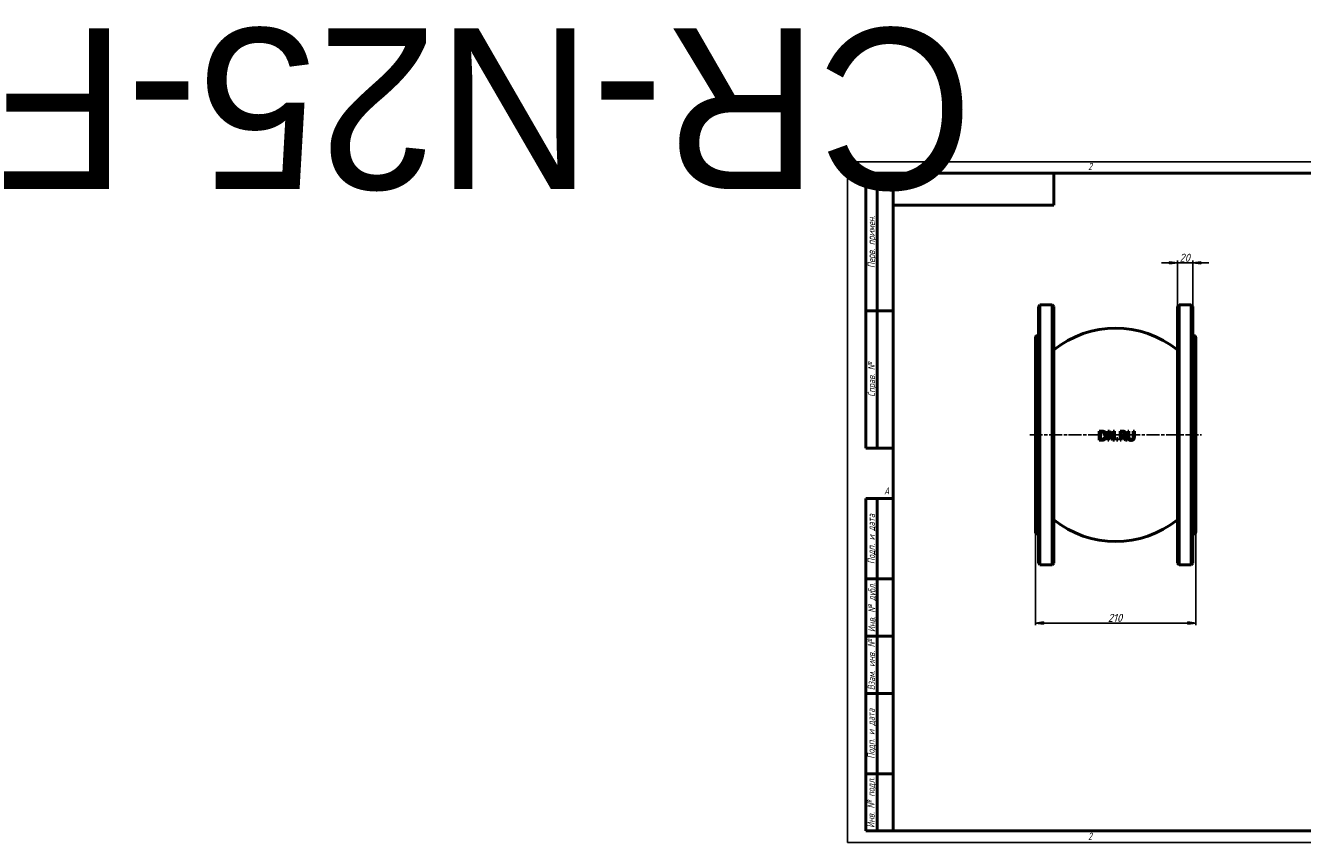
# Model space of a CAD drawing. Header units: millimetres. Extents: x -1076 to 6909, y -208 to 1069.
# Tile 1 of 3: x -1076 to 596, y 0 to 1069. Entities that reach past the tile are written whole.
import ezdxf
from ezdxf.enums import TextEntityAlignment as Align

# ---------------------------------------------------------------- set-up
doc = ezdxf.new("R2018")
doc.units = ezdxf.units.MM
doc.header["$LTSCALE"] = 3
doc.linetypes.add('CHAIN', pattern=[0.7087, 0.4724, -0.0591, 0.1181, -0.0591])
for name, color, linetype, lineweight in [('Видимый контур (ГОСТ)', 7, 'Continuous', 50), ('Кромка (ГОСТ)', 7, 'Continuous', 50), ('Обозначение (ГОСТ)', 7, 'Continuous', 25), ('Осевая линия (ГОСТ)', 7, 'Continuous', 25), ('Размер (ГОСТ)', 7, 'Continuous', 25), ('Эскизная геометрия (ГОСТ)', 7, 'Continuous', 50)]:
    doc.layers.add(name, color=color, linetype=linetype, lineweight=lineweight)
doc.styles.add('Альтернативный текст (ГОСТ)', font='arial.ttf', dxfattribs={"width": 0.8})
doc.styles.add('Обычный текст (ГОСТ)', font='GOST Common Italic.ttf')
doc.dimstyles.new('Обычный (ГОСТ)', dxfattribs={"dimscale": 3, "dimtxt": 3.5, "dimasz": 3.5, "dimexe": 1, "dimexo": 0, "dimgap": 0.5, "dimtad": 1, "dimrnd": 1e-08, "dimtxsty": 'Обычный текст (ГОСТ)', "dimblk": 'Filled-1', "dimcen": 0.09, "dimdle": 15, "dimclrd": 256, "dimclre": 256, "dimclrt": 256, "dimazin": 2, "dimtfac": 0.714286, "dimtdec": 3, "dimtmove": 0, "dimatfit": 3, "dimfxl": 1, "dimtolj": 1, "dimlwd": 25, "dimlwe": 25, "dimarcsym": 0})

# ---------------------------------------------------------------- blocks, each defined once
blk = doc.blocks.new('Рамки ГОСТ - Рамка')
at = {"layer": 'Кромка (ГОСТ)', "lineweight": 25}
for p, q in [((0, 0), (0, 297)), ((0, 297), (420, 297)), ((420, 297), (420, 0)), ((420, 0), (0, 0))]:
    blk.add_line(p, q, dxfattribs=at)
at = {"layer": 'Кромка (ГОСТ)'}
for p, q in [((210, 292), (210, 297)), ((415, 292), (20, 292)), ((20, 292), (20, 5)), ((415, 5), (415, 292)), ((20, 5), (415, 5)), ((210, 5), (210, 0))]:
    blk.add_line(p, q, dxfattribs=at)
at = {"layer": 'Кромка (ГОСТ)', "char_height": 3.17, "attachment_point": 1, "style": 'Альтернативный текст (ГОСТ)'}
for s, insert, width in [('\\fGOST Common|b0|i1;{\\H3.1700;2}', (105, 296.5), 5.2328), ('\\fGOST Common|b0|i1;{\\H3.1700;1}', (315.02, 296.44), 5.2327), ('\\fGOST Common|b0|i1;{\\H3.1700;A}', (16, 155), 5.1335), ('\\fGOST Common|b0|i1;{\\H3.1700;A}', (416, 148.5), 5.0704), ('\\fGOST Common|b0|i1;{\\H3.1700;2}', (104.99, 4.3), 5.2328), ('\\fGOST Common|b0|i1;{\\H3.1700;1}', (315, 4.14), 6.6287), ('\\fGOST Common|b0|i1;{\\H3.1700;Формат А3}', (370, 4.39), 25.2103)]:
    blk.add_mtext(s, dxfattribs=dict(at, insert=insert, width=width))
blk = doc.blocks.new('ГОСТ - Доп. графы 1')
at = {"layer": 'Эскизная геометрия (ГОСТ)'}
for p, q in [((-12, 0), (-12, 145)), ((-12, 145), (0, 145)), ((-7, 145), (-7, 0)), ((-12, 110), (-7, 110)), ((-7, 110), (0, 110)), ((-12, 85), (-7, 85)), ((-7, 85), (0, 85)), ((-12, 60), (-7, 60)), ((-7, 60), (0, 60)), ((-12, 25), (-7, 25)), ((-7, 25), (0, 25)), ((0, 0), (-12, 0))]:
    blk.add_line(p, q, dxfattribs=at)
at = {"layer": 'Обозначение (ГОСТ)', "char_height": 3.17, "attachment_point": 5, "rotation": 90, "style": 'Альтернативный текст (ГОСТ)'}
for s, insert, width in [('\\fGOST Common|b0|i1;{\\H3.1700;Подп. и дата}', (-9.37, 127.41), 34.7679), ('\\fGOST Common|b0|i1;{\\H3.1700;Инв. № дубл.}', (-8.95, 97.55), 24.8438), ('\\fGOST Common|b0|i1;{\\H3.1700;Взам. инв. №}', (-9.58, 72.53), 24.8669), ('\\fGOST Common|b0|i1;{\\H3.1700;Подп. и дата}', (-9.5, 42.47), 35.1486), ('\\fGOST Common|b0|i1;{\\H3.1700;Инв. № подл.}', (-9.5, 12.41), 24.9618)]:
    blk.add_mtext(s, dxfattribs=dict(at, insert=insert, width=width))
at = {"layer": 'Обозначение (ГОСТ)', "lineweight": 30, "flags": 17}
for tag, p in [('Подп._и_дата_2', (-3.53, 127.51)), ('Инв._номер_дубликата', (-3.41, 97.47)), ('Взамен_инв._номера', (-3.46, 72.53)), ('Подп._и_дата_1', (-3.42, 42.35)), ('ИНВЕНТАРНЫЙ_НОМЕР', (-3.33, 12.68))]:
    blk.add_attdef(tag, text='', height=3.17, rotation=90, dxfattribs=at).set_placement(p, align=Align.MIDDLE_CENTER)
blk = doc.blocks.new('ГОСТ - Доп. графы 2')
at = {"layer": 'Эскизная геометрия (ГОСТ)'}
for p, q in [((-12, 0), (-12, 120)), ((-12, 120), (0, 120)), ((-7, 0), (-7, 120)), ((-12, 60), (0, 60)), ((0, 0), (-12, 0))]:
    blk.add_line(p, q, dxfattribs=at)
at = {"layer": 'Обозначение (ГОСТ)', "char_height": 3.17, "attachment_point": 5, "rotation": 90, "style": 'Альтернативный текст (ГОСТ)'}
for s, insert, width in [('\\fGOST Common|b0|i1;{\\H3.1700;Перв. примен.}', (-9.19, 90.05), 60.0143), ('\\fGOST Common|b0|i1;{\\H3.1700;Справ. №}', (-9.1, 30), 59.9357)]:
    blk.add_mtext(s, dxfattribs=dict(at, insert=insert, width=width))
at = {"layer": 'Обозначение (ГОСТ)', "lineweight": 30, "flags": 17}
for tag, p in [('Первичная_применяемость', (-3.65, 90.03)), ('Справочный_номер', (-3.55, 30.02))]:
    blk.add_attdef(tag, text='', height=3.17, rotation=90, dxfattribs=at).set_placement(p, align=Align.MIDDLE_CENTER)
blk = doc.blocks.new('ГОСТ - Доп. графы 3')
at = {"layer": 'Эскизная геометрия (ГОСТ)'}
for p, q in [((0, 0), (70, 0)), ((70, 0), (70, -14)), ((70, -14), (0, -14))]:
    blk.add_line(p, q, dxfattribs=at)
at = {"layer": 'Обозначение (ГОСТ)', "lineweight": 30}
blk.add_attdef('ОБОЗНАЧЕНИЕ', text='', height=5, rotation=180, dxfattribs=at).set_placement((34.94, -6.97), align=Align.MIDDLE_CENTER)
blk = doc.blocks.new('Filled-1')
at = {"color": 0}
for p, q in [((0, 0), (-1, 0.14)), ((-1, 0.14), (-1, -0.14)), ((-1, 0), (0, 0)), ((-1, -0.14), (0, 0))]:
    blk.add_line(p, q, dxfattribs=at)
at = {"color": 0, "flags": 128}
blk.add_lwpolyline([(-1, -0.14), (0, 0), (-1, 0.14), (-1, -0.14)], dxfattribs=at)
at = {"color": 0}
blk.add_solid([(-1, -0.14), (0, 0), (-1, 0.14), (-1, -0.14)], dxfattribs=at)
blk = doc.blocks.new('*D9')
at = {"layer": 'Defpoints', "color": 0, "linetype": 'Continuous', "transparency": 16777216}
for p in [(246, 406.5), (456, 406.5), (456, 287.2)]:
    blk.add_point(p, dxfattribs=at)
at = {"layer": 'Размер (ГОСТ)', "linetype": 'Continuous', "lineweight": 25, "transparency": 16777216}
for p, q in [((246, 406.5), (246, 284.2)), ((456, 406.5), (456, 284.2)), ((256.5, 287.2), (445.5, 287.2))]:
    blk.add_line(p, q, dxfattribs=at)
at = {"layer": 'Размер (ГОСТ)', "linetype": 'Continuous', "lineweight": 25, "transparency": 16777216, "xscale": 10.5, "yscale": 10.5, "zscale": 10.5, "rotation": 180}
blk.add_blockref('Filled-1', (246, 287.2), dxfattribs=at)
at = {"layer": 'Размер (ГОСТ)', "linetype": 'Continuous', "lineweight": 25, "transparency": 16777216, "xscale": 10.5, "yscale": 10.5, "zscale": 10.5}
blk.add_blockref('Filled-1', (456, 287.2), dxfattribs=at)
at = {"layer": 'Размер (ГОСТ)', "linetype": 'Continuous', "lineweight": 25, "transparency": 16777216, "insert": (340.9, 299.2), "char_height": 10.5, "attachment_point": 1, "style": 'Обычный текст (ГОСТ)'}
blk.add_mtext('\\A1;210', dxfattribs=at)
blk = doc.blocks.new('*D10')
at = {"layer": 'Defpoints', "color": 0, "linetype": 'Continuous', "transparency": 16777216}
for p in [(452, 758.6), (432, 701.5), (452, 701.5)]:
    blk.add_point(p, dxfattribs=at)
at = {"layer": 'Размер (ГОСТ)', "linetype": 'Continuous', "lineweight": 25, "transparency": 16777216}
for p, q in [((421.5, 758.6), (411, 758.6)), ((432, 701.5), (432, 761.6)), ((432, 758.6), (452, 758.6)), ((452, 701.5), (452, 761.6)), ((462.5, 758.6), (473, 758.6))]:
    blk.add_line(p, q, dxfattribs=at)
at = {"layer": 'Размер (ГОСТ)', "linetype": 'Continuous', "lineweight": 25, "transparency": 16777216, "xscale": 10.5, "yscale": 10.5, "zscale": 10.5}
blk.add_blockref('Filled-1', (432, 758.6), dxfattribs=at)
at = {"layer": 'Размер (ГОСТ)', "linetype": 'Continuous', "lineweight": 25, "transparency": 16777216, "xscale": 10.5, "yscale": 10.5, "zscale": 10.5, "rotation": 180}
blk.add_blockref('Filled-1', (452, 758.6), dxfattribs=at)
at = {"layer": 'Размер (ГОСТ)', "linetype": 'Continuous', "lineweight": 25, "transparency": 16777216, "insert": (434.6, 770.6), "char_height": 10.5, "attachment_point": 1, "style": 'Обычный текст (ГОСТ)'}
blk.add_mtext('\\A1;20', dxfattribs=at)

msp = doc.modelspace()

# ---------------------------------------------------------------- linework, layer by layer
at = {"layer": 'Видимый контур (ГОСТ)'}
for p, q in [((249.975, 701.5), (251.975, 703.5)), ((251.975, 703.5), (251.975, 363.5)), ((251.975, 703.5), (267.975, 703.5)), ((267.975, 363.5), (267.975, 703.5)), ((269.975, 701.5), (267.975, 703.5)), ((431.975, 701.5), (433.975, 703.5)), ((433.975, 703.5), (433.975, 363.5)), ((433.975, 703.5), (449.975, 703.5)), ((449.975, 363.5), (449.975, 703.5)), ((451.975, 701.5), (449.975, 703.5)), ((249.975, 365.5), (249.975, 701.5)), ((269.975, 701.5), (269.975, 365.5)), ((431.975, 365.5), (431.975, 701.5)), ((451.975, 701.5), (451.975, 365.5)), ((245.975, 406.5), (245.975, 660.5)), ((248.975, 663.5), (249.975, 663.5)), ((451.975, 663.5), (452.975, 663.5)), ((455.975, 660.5), (455.975, 406.5)), ((332.274, 538.444), (329.542, 538.444)), ((329.542, 526.444), (329.542, 538.444)), ((331.137, 537.063), (332.352, 537.063)), ((331.137, 537.063), (331.137, 527.825)), ((343, 538.444), (340.735, 538.444)), ((340.735, 526.444), (340.735, 538.444)), ((342.223, 536.791), (342.223, 526.444)), ((342.223, 536.791), (347.532, 526.444)), ((347.834, 528.943), (343, 538.444)), ((349.321, 538.444), (347.834, 538.444)), ((347.834, 528.943), (347.834, 538.444)), ((349.321, 538.444), (349.321, 526.444)), ((359.843, 538.444), (356.751, 538.444)), ((356.751, 526.444), (356.751, 538.444)), ((358.346, 537.063), (358.346, 532.551)), ((358.346, 537.063), (359.931, 537.063)), ((368.44, 538.444), (366.845, 538.444)), ((366.845, 530.956), (366.845, 538.444)), ((368.44, 538.444), (368.44, 530.956)), ((375.529, 538.444), (373.934, 538.444)), ((373.934, 530.917), (373.934, 538.444)), ((375.529, 538.444), (375.529, 530.956)), ((329.542, 526.444), (332.304, 526.444)), ((332.352, 527.825), (331.137, 527.825)), ((340.735, 526.444), (342.223, 526.444)), ((347.532, 526.444), (349.321, 526.444)), ((353.989, 528.739), (352.064, 528.739)), ((352.064, 526.444), (352.064, 528.739)), ((352.064, 526.444), (353.989, 526.444)), ((353.989, 528.739), (353.989, 526.444)), ((356.751, 526.444), (358.346, 526.444)), ((359.746, 532.551), (358.346, 532.551)), ((358.346, 531.219), (358.346, 526.444)), ((358.346, 531.219), (360.174, 531.219)), ((360.174, 531.219), (363.966, 526.444)), ((366.038, 526.444), (361.769, 531.666)), ((363.966, 526.444), (366.038, 526.444)), ((248.975, 403.5), (249.975, 403.5)), ((451.975, 403.5), (452.975, 403.5)), ((249.975, 365.5), (251.975, 363.5)), ((251.975, 363.5), (267.975, 363.5)), ((269.975, 365.5), (267.975, 363.5)), ((431.975, 365.5), (433.975, 363.5)), ((433.975, 363.5), (449.975, 363.5)), ((451.975, 365.5), (449.975, 363.5))]:
    msp.add_line(p, q, dxfattribs=at)
for centre, radius, start, end in [((350.975, 543.032), 130, 51.458822, 128.541178), ((248.975, 660.5), 3, 90, 180), ((452.975, 660.5), 3, 0, 90), ((350.975, 523.968), 130, 231.458822, 308.541178), ((248.975, 406.5), 3, 180, 270), ((452.975, 406.5), 3, 270, 0)]:
    msp.add_arc(centre, radius, start, end, dxfattribs=at)
for points, knots in [([(336.573, 537.491), (336.01, 537.861), (335.311, 538.126), (333.879, 538.408), (333.01, 538.444), (332.274, 538.444)], [0, 0, 0, 0, 0.203110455, 0.203110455, 0.412637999, 0.412637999, 0.412637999, 0.412637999]), ([(332.352, 537.063), (333.443, 537.063), (334.053, 536.932), (334.817, 536.705), (335.179, 536.546), (335.522, 536.343)], [-0.241228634, -0.241228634, -0.241228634, -0.241228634, -0.120324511, -0.120324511, 0, 0, 0, 0]), ([(335.522, 536.343), (335.84, 536.149), (336.122, 535.912), (336.608, 535.34), (336.801, 535.017), (337.085, 534.341), (337.18, 533.998), (337.312, 533.255), (337.341, 532.852), (337.341, 532.454)], [-0.451828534, -0.451828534, -0.451828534, -0.451828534, -0.33973161, -0.33973161, -0.226240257, -0.226240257, -0.119654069, -0.119654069, 0, 0, 0, 0]), ([(339.004, 532.434), (339.004, 533.008), (338.952, 533.586), (338.681, 534.796), (338.47, 535.265), (338.09, 535.975), (337.842, 536.331), (337.259, 536.974), (336.933, 537.252), (336.573, 537.491)], [0, 0, 0, 0, 0.172273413, 0.172273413, 0.372085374, 0.372085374, 0.60762462, 0.60762462, 0.84201546, 0.84201546, 0.84201546, 0.84201546]), ([(362.897, 537.812), (362.68, 537.952), (362.451, 538.07), (361.946, 538.261), (361.362, 538.444), (359.843, 538.444)], [0, 0, 0, 0, 0.077568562, 0.077568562, 0.162366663, 0.162366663, 0.162366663, 0.162366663]), ([(359.931, 537.063), (360.388, 537.063), (360.815, 537.031), (361.401, 536.884), (361.629, 536.791), (361.837, 536.655)], [-0.181675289, -0.181675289, -0.181675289, -0.181675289, -0.074579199, -0.074579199, 0, 0, 0, 0]), ([(361.769, 531.666), (362.06, 531.774), (362.339, 531.91), (362.851, 532.235), (363.079, 532.419), (363.72, 533.078), (363.916, 533.507), (364.185, 534.19), (364.258, 534.686), (364.258, 535.186)], [0, 0, 0, 0, 0.093420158, 0.093420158, 0.182238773, 0.182238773, 0.369596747, 0.369596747, 0.768119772, 0.768119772, 0.768119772, 0.768119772]), ([(361.837, 536.655), (361.972, 536.563), (362.094, 536.456), (362.197, 536.33), (362.233, 536.287), (362.264, 536.244), (362.292, 536.202), (362.319, 536.161), (362.343, 536.121), (362.364, 536.082), (362.381, 536.05), (362.397, 536.019), (362.411, 535.988), (362.421, 535.966), (362.43, 535.944), (362.439, 535.923), (362.499, 535.777), (362.54, 535.625), (362.564, 535.469), (362.586, 535.335), (362.595, 535.197), (362.595, 535.06)], [-0.161582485, -0.161582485, -0.161582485, -0.161582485, -0.127646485, -0.127646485, -0.127646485, -0.116029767, -0.116029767, -0.116029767, -0.104816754, -0.104816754, -0.104816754, -0.095540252, -0.095540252, -0.095540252, -0.088676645, -0.088676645, -0.088676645, -0.041255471, -0.041255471, -0.041255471, 0, 0, 0, 0]), ([(362.595, 535.06), (362.595, 534.848), (362.581, 534.633), (362.545, 534.423), (362.543, 534.411), (362.541, 534.398), (362.539, 534.385), (362.517, 534.266), (362.49, 534.156), (362.459, 534.056), (362.449, 534.027), (362.44, 533.998), (362.43, 533.971), (362.411, 533.917), (362.39, 533.865), (362.369, 533.817), (362.26, 533.572), (362.109, 533.357), (361.915, 533.173)], [-0.184580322, -0.184580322, -0.184580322, -0.184580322, -0.135647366, -0.135647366, -0.135647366, -0.132676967, -0.132676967, -0.132676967, -0.104657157, -0.104657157, -0.104657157, -0.096422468, -0.096422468, -0.096422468, -0.080443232, -0.080443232, -0.080443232, 0, 0, 0, 0]), ([(364.258, 535.186), (364.258, 535.509), (364.226, 535.837), (364.064, 536.447), (363.95, 536.69), (363.683, 537.098), (363.55, 537.262), (363.246, 537.562), (363.078, 537.695), (362.897, 537.812)], [0, 0, 0, 0, 0.096996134, 0.096996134, 0.189153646, 0.189153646, 0.259856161, 0.259856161, 0.331810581, 0.331810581, 0.331810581, 0.331810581]), ([(332.304, 526.444), (332.998, 526.444), (333.779, 526.477), (334.929, 526.673), (335.654, 526.842), (336.553, 527.407)], [0, 0, 0, 0, 0.210552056, 0.210552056, 0.352029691, 0.352029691, 0.352029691, 0.352029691]), ([(335.668, 528.622), (335.385, 528.424), (335.081, 528.266), (334.58, 528.085), (334.255, 527.982), (333.262, 527.848), (332.801, 527.825), (332.352, 527.825)], [-0.609734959, -0.609734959, -0.609734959, -0.609734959, -0.303201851, -0.303201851, -0.136112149, -0.136112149, 0, 0, 0, 0]), ([(337.341, 532.454), (337.341, 531.849), (337.282, 531.219), (337.027, 530.346), (336.868, 529.914), (336.312, 529.14), (336.014, 528.856), (335.668, 528.622)], [-0.606192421, -0.606192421, -0.606192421, -0.606192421, -0.286963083, -0.286963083, -0.12608363, -0.12608363, 0, 0, 0, 0]), ([(336.553, 527.407), (336.879, 527.622), (337.175, 527.874), (337.717, 528.458), (337.955, 528.786), (338.368, 529.497), (338.617, 530.003), (338.939, 531.254), (339.004, 531.842), (339.004, 532.434)], [0, 0, 0, 0, 0.118086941, 0.118086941, 0.240266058, 0.240266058, 0.365618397, 0.365618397, 0.471459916, 0.471459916, 0.471459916, 0.471459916]), ([(361.915, 533.173), (361.744, 533.003), (361.548, 532.871), (361.254, 532.749), (361.031, 532.661), (360.308, 532.566), (360.025, 532.551), (359.746, 532.551)], [-0.638515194, -0.638515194, -0.638515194, -0.638515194, -0.219226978, -0.219226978, -0.083996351, -0.083996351, 0, 0, 0, 0]), ([(366.845, 530.956), (366.845, 530.294), (366.896, 529.576), (367.128, 528.692), (367.23, 528.379), (367.576, 527.768), (367.768, 527.521), (367.992, 527.3)], [0, 0, 0, 0, 0.198763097, 0.198763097, 0.274126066, 0.274126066, 0.335932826, 0.335932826, 0.335932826, 0.335932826]), ([(367.992, 527.3), (368.193, 527.099), (368.416, 526.926), (368.914, 526.63), (369.185, 526.513), (370.014, 526.252), (370.607, 526.191), (371.182, 526.191)], [0, 0, 0, 0, 0.085987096, 0.085987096, 0.175303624, 0.175303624, 0.350216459, 0.350216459, 0.350216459, 0.350216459]), ([(368.955, 528.535), (368.827, 528.729), (368.726, 528.937), (368.575, 529.381), (368.44, 529.873), (368.44, 530.956)], [0, 0, 0, 0, 0.070276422, 0.070276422, 0.141076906, 0.141076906, 0.141076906, 0.141076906]), ([(371.182, 527.552), (370.76, 527.552), (370.321, 527.605), (369.729, 527.838), (369.541, 527.943), (369.209, 528.207), (369.07, 528.36), (368.955, 528.535)], [0, 0, 0, 0, 0.12810681, 0.12810681, 0.192834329, 0.192834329, 0.255662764, 0.255662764, 0.255662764, 0.255662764]), ([(373.419, 528.535), (373.309, 528.369), (373.177, 528.225), (372.825, 527.942), (372.627, 527.847), (372.077, 527.619), (371.63, 527.552), (371.182, 527.552)], [0, 0, 0, 0, 0.059652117, 0.059652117, 0.136509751, 0.136509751, 0.372557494, 0.372557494, 0.372557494, 0.372557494]), ([(371.182, 526.191), (371.629, 526.191), (372.094, 526.224), (372.795, 526.374), (373.155, 526.474), (373.853, 526.848), (374.131, 527.054), (374.381, 527.3)], [0, 0, 0, 0, 0.135745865, 0.135745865, 0.217364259, 0.217364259, 0.28181905, 0.28181905, 0.28181905, 0.28181905]), ([(373.934, 530.917), (373.934, 530.49), (373.912, 530.017), (373.813, 529.472), (373.772, 529.272), (373.61, 528.86), (373.523, 528.693), (373.419, 528.535)], [0, 0, 0, 0, 0.128219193, 0.128219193, 0.165541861, 0.165541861, 0.193658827, 0.193658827, 0.193658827, 0.193658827]), ([(374.381, 527.3), (374.645, 527.551), (374.86, 527.84), (375.138, 528.383), (375.305, 528.772), (375.499, 529.94), (375.529, 530.457), (375.529, 530.956)], [0, 0, 0, 0, 0.109891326, 0.109891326, 0.183314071, 0.183314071, 0.236964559, 0.236964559, 0.236964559, 0.236964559])]:
    msp.add_open_spline(points, degree=3, knots=knots, dxfattribs=at)
at = {"layer": 'Осевая линия (ГОСТ)', "linetype": 'CHAIN', "ltscale": 11.993792}
msp.add_line((238.475, 533.5), (463.475, 533.5), dxfattribs=at)

# ---------------------------------------------------------------- block references
ref = msp.add_blockref('ГОСТ - Доп. графы 3', (60, 876), dxfattribs=dict(xscale=3, yscale=3, zscale=3))
lines = msp.add_mtext('CR-N25-F', dxfattribs={"layer": 'Обозначение (ГОСТ)', "insert": (164.826, 855.097), "char_height": 210.3745, "attachment_point": 1, "rotation": 180})
ref.add_attrib('ОБОЗНАЧЕНИЕ', '', (164.826, 855.097)).embed_mtext(lines)
at = {"xscale": 3, "yscale": 3, "zscale": 3}
for name, p in [('Рамки ГОСТ - Рамка', (0, 0)), ('ГОСТ - Доп. графы 2', (60, 516)), ('ГОСТ - Доп. графы 1', (60, 15))]:
    msp.add_blockref(name, p, dxfattribs=at)

# ---------------------------------------------------------------- dimensions: what is measured, and where the dimension line sits
at = {"layer": 'Размер (ГОСТ)', "linetype": 'Continuous', "lineweight": 25}
for base, p1, p2, override, picture, middle in [((451.975, 758.624), (431.975, 701.5), (451.975, 701.5), {"dimgap": 0.5, "dimdec": 2, "dimtol": 0, "dimlim": 0, "dimtp": 0, "dimtm": 0, "dimtdec": 3, "dimtofl": 1, "dimatfit": 1}, '*D10', (441.975, 758.624)), ((455.975, 287.195), (245.975, 406.5), (455.975, 406.5), {"dimgap": 0.5, "dimdec": 2, "dimtol": 0, "dimlim": 0, "dimtp": 0, "dimtm": 0, "dimtdec": 3, "dimtofl": 0, "dimatfit": 1}, '*D9', (350.975, 287.195))]:
    dim = msp.add_linear_dim(base=base, p1=p1, p2=p2, angle=180, dimstyle='Обычный (ГОСТ)', override=override, dxfattribs=at)
    dim.commit()
    dim.dimension.update_dxf_attribs({"geometry": picture, "text_midpoint": middle, "dimtype": 160})

doc.saveas('drawing.dxf')
